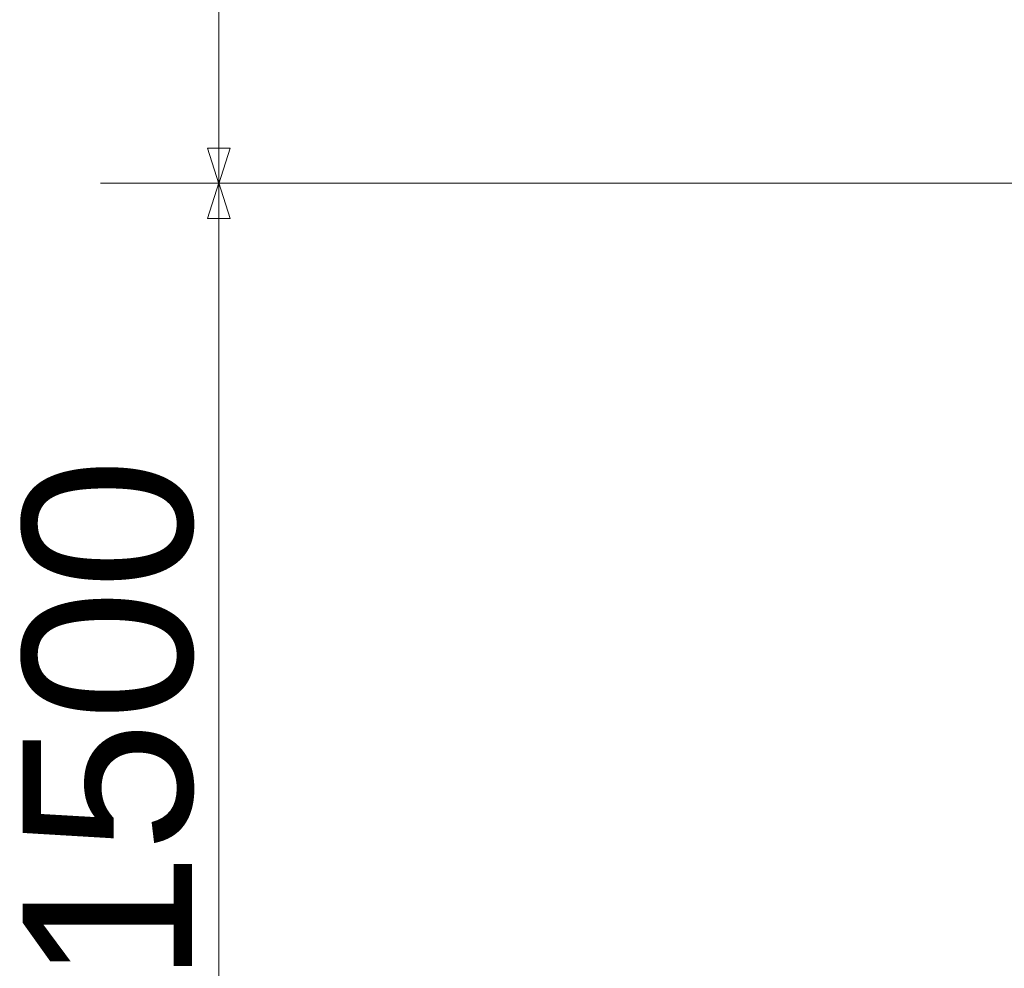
# Model space of a CAD drawing. Header units: millimetres. Extents: x -2674 to -2203, y -551 to -52.
# Tile 52 of 136: x -2365 to -2351, y -103 to -89. Entities that reach past the tile are written whole.
import ezdxf

# ---------------------------------------------------------------- set-up
doc = ezdxf.new("R2010")
doc.units = ezdxf.units.MM
doc.layers.add('layer 1', color=7, linetype='Continuous')
doc.styles.get("Standard").update_dxf_attribs({"font": 'arial.ttf'})

msp = doc.modelspace()

# ---------------------------------------------------------------- linework, layer by layer
at = {"layer": 'layer 1', "lineweight": 9}
for points in [[(-2362.257, -91.891), (-2362.257, -91.891), (-2362.257, -79.452), (-2362.257, -79.452)], [(-2340.796, -91.891), (-2340.796, -91.891), (-2364.007, -91.891), (-2364.007, -91.891)], [(-2340.796, -91.891), (-2340.796, -91.891), (-2364.007, -91.891), (-2364.007, -91.891)], [(-2362.257, -106.891), (-2362.257, -106.891), (-2362.257, -91.892), (-2362.257, -91.892)]]:
    msp.add_open_spline(points, degree=3, dxfattribs=at)
for points in [[(-2362.423, -91.373), (-2362.423, -91.373), (-2362.257, -91.9), (-2362.257, -91.9), (-2362.257, -91.9), (-2362.257, -91.9), (-2362.091, -91.373), (-2362.091, -91.373), (-2362.091, -91.373), (-2362.091, -91.373), (-2362.423, -91.373), (-2362.423, -91.373)], [(-2362.423, -92.41), (-2362.423, -92.41), (-2362.257, -91.883), (-2362.257, -91.883), (-2362.257, -91.883), (-2362.257, -91.883), (-2362.091, -92.41), (-2362.091, -92.41), (-2362.091, -92.41), (-2362.091, -92.41), (-2362.423, -92.41), (-2362.423, -92.41)]]:
    msp.add_open_spline(points, degree=3, knots=[0, 0, 0, 0, 0.25, 0.25, 0.25, 0.25, 0.5, 0.5, 0.5, 0.5, 1, 1, 1, 1], dxfattribs=at)

# ---------------------------------------------------------------- texts
at = {"insert": (-2365.155, -103.717), "char_height": 2.5, "width": 10.99255, "attachment_point": 1, "rotation": 90}
msp.add_mtext('1500', dxfattribs=at)

doc.saveas('drawing.dxf')
